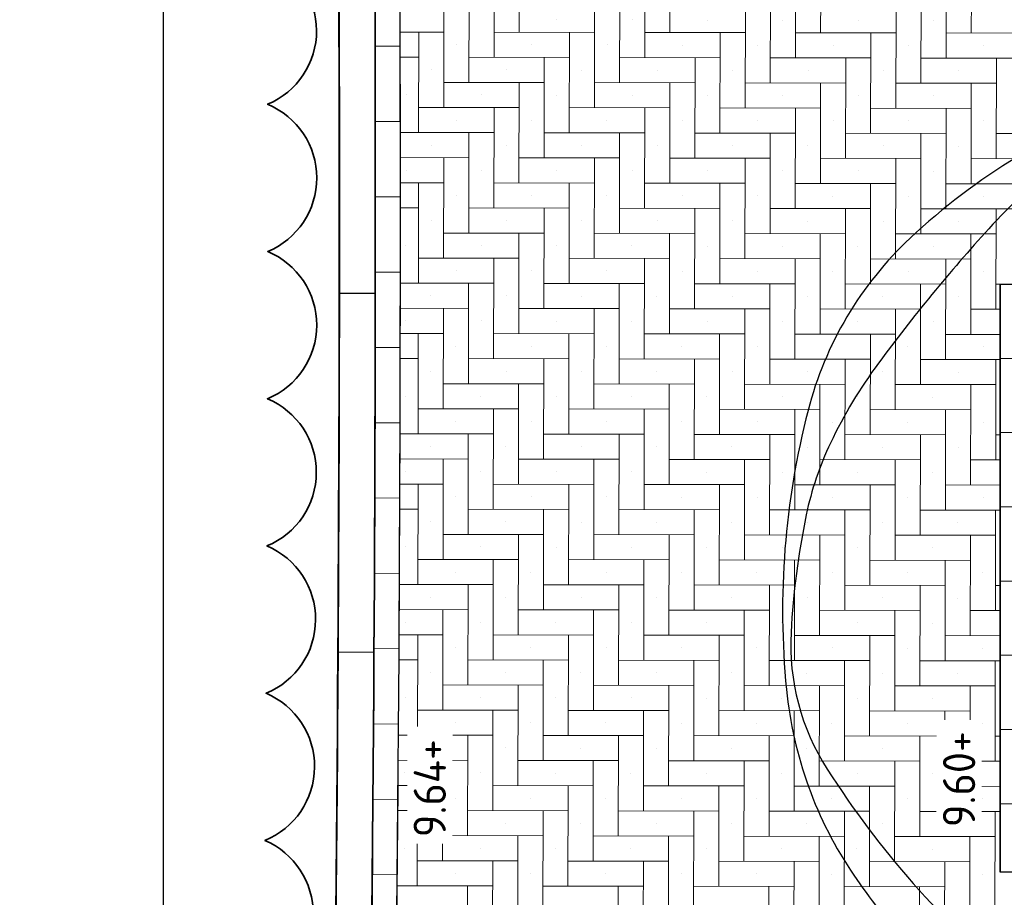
# Model space of a CAD drawing. Header units: metres. Extents: x -890 to 5635, y -951 to 6976.
# Tile 27 of 58: x 34.5 to 37.25, y 14.84 to 17.29. Entities that reach past the tile are written whole.
import ezdxf

# ---------------------------------------------------------------- set-up
doc = ezdxf.new("R2010")
doc.units = ezdxf.units.M
doc.layers.add('N-WE-GR-BOOM_2e_grootte-S', color=3, linetype='Continuous')
doc.layers.add('TB63_BOOM', color=3, linetype='Continuous')
for name, color, linetype, lineweight in [('N-WE-GR-HAAG2-G', 90, 'Continuous', 35), ('N-WE-VH-KANTOPSLUITING_OPSLUITBAND_100X200-G', 3, 'Continuous', 25), ('N-WE-VH-KANTOPSLUITING_OPSLUITBAND_100X200-S', 150, 'Continuous', 25), ('N-WE-VH-KANTOPSLUITING_VOORKANTBAND_OB_100x200-G', 3, 'Continuous', 25), ('N-WE-VH-VERHARDING_BETONSTRAATSTEEN-A', 11, 'Continuous', 13), ('N-WE-VH-VERHARDING_STRAATBAKSTEEN-A', 11, 'Continuous', 13), ('N-WE-VH-VERHARDING_STRAATBAKSTEEN-V', 253, 'Continuous', 18), ('X-XX-AL-PEIL-T18', 10, 'Continuous', 18)]:
    doc.layers.add(name, color=color, linetype=linetype, lineweight=lineweight)
doc.layers.add('TL00_HULPLAAG', color=211, linetype='Continuous', plot=False)
doc.styles.add('NLCS-ISO-M50-T18', font='NLCS-ISO.ttf', dxfattribs={"height": 0.09})

# ---------------------------------------------------------------- blocks, each defined once
blk = doc.blocks.new('SB-BOOM19')
at = {"layer": 'TB63_BOOM', "linetype": 'Continuous'}
for centre, radius, start, end in [((0.0203, -0.12293), 0.59141, 95.77431, 119.94779), ((0.12128, -0.08981), 0.57115, 106.36887, 124.44775), ((-0.10801, 0.09976), 0.33441, 119.94747, 152.28452), ((0.69305, -0.92347), 1.58205, 124.44579, 130.30315), ((-0.0365, -0.06334), 0.45419, 130.30051, 141.24542), ((0.25552, -0.09121), 0.74504, 152.28514, 172.40039), ((-0.16095, 0.03655), 0.29461, 141.24437, 154.99062), ((0.22375, -0.1429), 0.71911, 154.99236, 163.77852), ((-0.26005, -0.00214), 0.21524, 163.77968, 199.38278), ((-0.11451, -0.04184), 0.37174, 172.39963, 201.02847), ((0.36029, 0.2161), 0.87285, 199.38194, 216.84656), ((0.15332, 0.06106), 0.65865, 201.02354, 207.82164)]:
    blk.add_arc(centre, radius, start, end, dxfattribs=at)
blk = doc.blocks.new('BOOM RODOR')
at = {"layer": 'TB63_BOOM', "xscale": 3, "yscale": 3}
blk.add_blockref('SB-BOOM19', (0, 0), dxfattribs=at)
blk = doc.blocks.new('SVH-OPSLUITBAND_100X200_L1000_HD-MM')
for p, q in [((0, 100), (1000, 100)), ((0, 0), (0, 100)), ((1000, 0), (1000, 100)), ((0, 0), (1000, 0))]:
    blk.add_line(p, q)

msp = doc.modelspace()

# ---------------------------------------------------------------- hatches: boundary and pattern name
at = {"layer": 'N-WE-VH-VERHARDING_BETONSTRAATSTEEN-A'}
h = msp.add_hatch(dxfattribs=at)
h.set_pattern_fill('AVH-BSS_DIKFORMAAT_HALFST', color=256, pattern_type=2)
h.set_pattern_definition([(358.887, (37.30521, 14.98016), (0.208971, 0.09946), [0.069, -0.069]), (88.887, (37.30521, 14.98016), (-0.068987, 0.00134), [])])
edge = h.paths.add_edge_path()
edge.add_arc((-157.8767, 16.7329), 195.1897, 358.887144, 359.485501, ccw=False)
edge.add_line((37.2763, 12.942), (37.4163, 12.942))
edge.add_arc((-157.8889, 16.733), 195.3419, 358.887968, 359.444794)
edge.add_line((37.4439, 14.8402), (37.4439, 14.9102))
edge.add_line((37.4439, 14.9102), (37.3739, 14.9102))
edge.add_line((37.3739, 14.9102), (37.3739, 14.9802))
edge.add_line((37.3739, 14.9802), (37.3052, 14.9802))
at = {"layer": 'N-WE-VH-VERHARDING_STRAATBAKSTEEN-A'}
h = msp.add_hatch(dxfattribs=at)
h.set_pattern_fill('AVH-SBS_DIKFORMAAT_HALFST', color=256, angle=90, pattern_type=2)
h.set_pattern_definition([(90, (37.30522, 16.55016), (-0.069, 4e-18), []), (180, (37.30522, 16.75716), (-3e-17, -0.207), [0.069, -0.069]), (180, (37.23622, 16.65366), (-3e-17, -0.207), [0.069, -0.069]), (90, (37.27072, 16.65366), (-0.138, 8e-18), [0, -0.207, 0, 0]), (90, (37.20172, 16.75716), (-0.138, 8e-18), [0, -0.207, 0, 0])])
h.paths.add_polyline_path([(37.3052, 16.5502), (37.3046, 14.9102), (37.2352, 14.9102), (37.2352, 16.5502)])

# ---------------------------------------------------------------- linework, layer by layer
at = {"layer": 'N-WE-GR-HAAG2-G'}
msp.add_lwpolyline([(35.1552, 12.9459, 0.666667), (35.163, 13.3565, 0.666667), (35.1698, 13.767, 0.666667), (35.1758, 14.1776, 0.666667), (35.1809, 14.5882, 0.666667), (35.1851, 14.9988, 0.666667), (35.1884, 15.4094, 0.666667), (35.1909, 15.82, 0.666667), (35.1924, 16.2306, 0.666667), (35.1931, 16.6412, 0.666667), (35.1929, 17.0518, 0.666667), (35.1918, 17.4624, 0.666667), (35.1898, 17.873, 0.666667), (35.1869, 18.2836, 0.666667), (35.1832, 18.6942, 0.666667), (35.1785, 19.1048, 0.666667), (35.173, 19.5154)], format="xyb", dxfattribs=at)
at = {"layer": 'N-WE-VH-KANTOPSLUITING_OPSLUITBAND_100X200-G'}
msp.add_lwpolyline([(35.3729, 19.5246, -0.000598), (35.379, 19.0624, -0.007917), (35.3559, 12.942, -0.007917)], format="xyb", dxfattribs=at)
at = {"layer": 'N-WE-VH-KANTOPSLUITING_VOORKANTBAND_OB_100x200-G'}
msp.add_lwpolyline([(35.4729, 19.5246, -0.000596), (35.479, 19.0636, -0.007915), (35.4559, 12.942, -0.007915)], format="xyb", dxfattribs=at)
at = {"layer": 'N-WE-VH-VERHARDING_STRAATBAKSTEEN-A', "linetype": 'Continuous'}
for p, q in [((35.895, 17.533), (35.8945, 17.2528)), ((36.3152, 17.5322), (36.3147, 17.2521)), ((36.7354, 17.5315), (36.735, 17.2514)), ((37.1557, 17.5308), (37.1552, 17.2506)), ((35.8249, 17.4631), (35.8244, 17.1829)), ((36.2451, 17.4623), (36.2446, 17.1822)), ((36.6653, 17.4616), (36.6648, 17.1815)), ((37.0855, 17.4609), (37.085, 17.1807)), ((35.7547, 17.3931), (35.7542, 17.113)), ((36.1749, 17.3924), (36.1744, 17.1123)), ((36.5951, 17.3917), (36.5946, 17.1115)), ((37.0153, 17.3909), (37.0148, 17.1108)), ((35.6846, 17.3232), (35.6841, 17.0431)), ((36.1048, 17.3225), (36.1043, 17.0424)), ((36.525, 17.3218), (36.5245, 17.0416)), ((36.9452, 17.321), (36.9447, 17.0409)), ((35.9996, 17.2877), (35.9996, 17.2877)), ((36.2098, 17.2873), (36.2098, 17.2873)), ((36.4199, 17.2869), (36.4199, 17.2869)), ((36.63, 17.2866), (36.63, 17.2866)), ((36.8401, 17.2862), (36.8401, 17.2862)), ((37.0502, 17.2858), (37.0502, 17.2858)), ((35.5624, 17.2534), (35.6844, 17.2532)), ((35.6144, 17.2533), (35.6139, 16.9732)), ((35.8245, 17.253), (36.1046, 17.2525)), ((36.0346, 17.2526), (36.0341, 16.9725)), ((36.2447, 17.2522), (36.5248, 17.2517)), ((36.4548, 17.2519), (36.4543, 16.9717)), ((36.6649, 17.2515), (36.9451, 17.251)), ((36.875, 17.2511), (36.8745, 16.971)), ((37.0851, 17.2508), (37.3653, 17.2503)), ((35.7194, 17.2181), (35.7194, 17.2181)), ((35.9295, 17.2178), (35.9295, 17.2178)), ((36.1396, 17.2174), (36.1396, 17.2174)), ((36.3497, 17.217), (36.3497, 17.217)), ((36.5598, 17.2167), (36.5598, 17.2167)), ((36.7699, 17.2163), (36.7699, 17.2163)), ((36.98, 17.2159), (36.98, 17.2159)), ((37.1901, 17.2156), (37.1901, 17.2156)), ((35.5626, 17.1834), (35.6143, 17.1833)), ((35.7543, 17.183), (36.0345, 17.1826)), ((35.9644, 17.1827), (35.964, 16.9025)), ((36.1746, 17.1823), (36.4547, 17.1818)), ((36.3847, 17.1819), (36.3842, 16.9018)), ((36.5948, 17.1816), (36.8749, 17.1811)), ((36.8049, 17.1812), (36.8044, 16.9011)), ((37.015, 17.1808), (37.2951, 17.1804)), ((37.2251, 17.1805), (37.2246, 16.9003)), ((35.6492, 17.1482), (35.6492, 17.1482)), ((35.8593, 17.1478), (35.8593, 17.1478)), ((36.0694, 17.1475), (36.0694, 17.1475)), ((36.2795, 17.1471), (36.2795, 17.1471)), ((36.4896, 17.1467), (36.4896, 17.1467)), ((36.6998, 17.1464), (36.6998, 17.1464)), ((36.9099, 17.146), (36.9099, 17.146)), ((37.12, 17.1456), (37.12, 17.1456)), ((35.6842, 17.1131), (35.9643, 17.1126)), ((35.8943, 17.1128), (35.8938, 16.8326)), ((36.1044, 17.1124), (36.3845, 17.1119)), ((36.3145, 17.112), (36.314, 16.8319)), ((36.5246, 17.1117), (36.8047, 17.1112)), ((36.7347, 17.1113), (36.7342, 16.8312)), ((36.9448, 17.1109), (37.225, 17.1104)), ((37.1549, 17.1106), (37.1544, 16.8304)), ((35.5791, 17.0783), (35.5791, 17.0783)), ((35.7892, 17.0779), (35.7892, 17.0779)), ((35.9993, 17.0776), (35.9993, 17.0776)), ((36.2094, 17.0772), (36.2094, 17.0772)), ((36.4195, 17.0768), (36.4195, 17.0768)), ((36.6296, 17.0765), (36.6296, 17.0765)), ((36.8397, 17.0761), (36.8397, 17.0761)), ((37.0498, 17.0757), (37.0498, 17.0757)), ((35.614, 17.0432), (35.8942, 17.0427)), ((35.8241, 17.0429), (35.8236, 16.7627)), ((36.0342, 17.0425), (36.3144, 17.042)), ((36.2443, 17.0421), (36.2439, 16.762)), ((36.4544, 17.0418), (36.7346, 17.0413)), ((36.6646, 17.0414), (36.6641, 16.7612)), ((36.8747, 17.041), (37.1548, 17.0405)), ((37.0848, 17.0407), (37.0843, 16.7605)), ((35.719, 17.008), (35.719, 17.008)), ((35.9291, 17.0077), (35.9291, 17.0077)), ((36.1392, 17.0073), (36.1392, 17.0073)), ((36.3493, 17.0069), (36.3493, 17.0069)), ((36.5594, 17.0066), (36.5594, 17.0066)), ((36.7695, 17.0062), (36.7695, 17.0062)), ((36.9796, 17.0058), (36.9796, 17.0058)), ((37.1898, 17.0055), (37.1898, 17.0055)), ((35.5629, 16.9733), (35.824, 16.9728)), ((35.754, 16.9729), (35.7535, 16.6928)), ((35.9641, 16.9726), (36.2442, 16.9721)), ((36.1742, 16.9722), (36.1737, 16.6921)), ((36.3843, 16.9718), (36.6644, 16.9714)), ((36.5944, 16.9715), (36.5939, 16.6913)), ((36.8045, 16.9711), (37.0846, 16.9706)), ((37.0146, 16.9707), (37.0141, 16.6906)), ((37.2247, 16.9704), (37.5048, 16.9699)), ((35.6489, 16.9381), (35.6489, 16.9381)), ((35.859, 16.9377), (35.859, 16.9377)), ((36.0691, 16.9374), (36.0691, 16.9374)), ((36.2792, 16.937), (36.2792, 16.937)), ((36.4893, 16.9366), (36.4893, 16.9366)), ((36.6994, 16.9363), (36.6994, 16.9363)), ((36.9095, 16.9359), (36.9095, 16.9359)), ((37.1196, 16.9355), (37.1196, 16.9355)), ((35.563, 16.9032), (35.7539, 16.9029)), ((35.6838, 16.903), (35.6833, 16.6229)), ((35.8939, 16.9027), (36.1741, 16.9022)), ((36.104, 16.9023), (36.1035, 16.6222)), ((36.3141, 16.9019), (36.5943, 16.9014)), ((36.5242, 16.9016), (36.5237, 16.6214)), ((36.7343, 16.9012), (37.0145, 16.9007)), ((36.9444, 16.9008), (36.944, 16.6207)), ((37.1546, 16.9005), (37.4347, 16.9)), ((35.5787, 16.8682), (35.5787, 16.8682)), ((35.7888, 16.8678), (35.7888, 16.8678)), ((35.9989, 16.8675), (35.9989, 16.8675)), ((36.209, 16.8671), (36.209, 16.8671)), ((36.4191, 16.8667), (36.4191, 16.8667)), ((36.6292, 16.8664), (36.6292, 16.8664)), ((36.8393, 16.866), (36.8393, 16.866)), ((37.0494, 16.8656), (37.0494, 16.8656)), ((35.5631, 16.8332), (35.6837, 16.833)), ((35.6137, 16.8331), (35.6132, 16.553)), ((35.8238, 16.8327), (36.1039, 16.8323)), ((36.0339, 16.8324), (36.0334, 16.5522)), ((36.244, 16.832), (36.5241, 16.8315)), ((36.4541, 16.8316), (36.4536, 16.5515)), ((36.6642, 16.8313), (36.9443, 16.8308)), ((36.8743, 16.8309), (36.8738, 16.5508)), ((37.0844, 16.8305), (37.3645, 16.8301)), ((35.7187, 16.7979), (35.7187, 16.7979)), ((35.9288, 16.7975), (35.9288, 16.7975)), ((36.1389, 16.7972), (36.1389, 16.7972)), ((36.349, 16.7968), (36.349, 16.7968)), ((36.5591, 16.7964), (36.5591, 16.7964)), ((36.7692, 16.7961), (36.7692, 16.7961)), ((36.9793, 16.7957), (36.9793, 16.7957)), ((37.1894, 16.7953), (37.1894, 16.7953)), ((35.5631, 16.7632), (35.6135, 16.7631)), ((35.7536, 16.7628), (36.0337, 16.7623)), ((35.9637, 16.7625), (35.9632, 16.4823)), ((36.1738, 16.7621), (36.454, 16.7616)), ((36.3839, 16.7617), (36.3834, 16.4816)), ((36.594, 16.7614), (36.8742, 16.7609)), ((36.8041, 16.761), (36.8036, 16.4809)), ((37.0142, 16.7606), (37.2944, 16.7601)), ((37.2243, 16.7603), (37.2239, 16.4801)), ((35.6485, 16.728), (35.6485, 16.728)), ((35.8586, 16.7276), (35.8586, 16.7276)), ((36.0687, 16.7273), (36.0687, 16.7273)), ((36.2788, 16.7269), (36.2788, 16.7269)), ((36.4889, 16.7265), (36.4889, 16.7265)), ((36.699, 16.7262), (36.699, 16.7262)), ((36.9091, 16.7258), (36.9091, 16.7258)), ((37.1192, 16.7254), (37.1192, 16.7254)), ((35.6835, 16.6929), (35.9636, 16.6924)), ((35.8936, 16.6926), (35.8931, 16.4124)), ((36.1037, 16.6922), (36.3838, 16.6917)), ((36.3138, 16.6918), (36.3133, 16.4117)), ((36.5239, 16.6915), (36.804, 16.691)), ((36.734, 16.6911), (36.7335, 16.4109)), ((36.9441, 16.6907), (37.2242, 16.6902)), ((37.1542, 16.6904), (37.1537, 16.4102)), ((35.5783, 16.6581), (35.5783, 16.6581)), ((35.7884, 16.6577), (35.7884, 16.6577)), ((35.9985, 16.6574), (35.9985, 16.6574)), ((36.2087, 16.657), (36.2087, 16.657)), ((36.4188, 16.6566), (36.4188, 16.6566)), ((36.6289, 16.6563), (36.6289, 16.6563)), ((36.839, 16.6559), (36.839, 16.6559)), ((37.0491, 16.6555), (37.0491, 16.6555)), ((35.6133, 16.623), (35.8934, 16.6225)), ((35.8234, 16.6226), (35.8229, 16.3425)), ((36.0335, 16.6223), (36.3136, 16.6218)), ((36.2436, 16.6219), (36.2431, 16.3418)), ((36.4537, 16.6215), (36.7339, 16.6211)), ((36.6638, 16.6212), (36.6633, 16.341)), ((36.8739, 16.6208), (37.1541, 16.6203)), ((37.084, 16.6204), (37.0835, 16.3403)), ((35.7183, 16.5878), (35.7183, 16.5878)), ((35.9284, 16.5874), (35.9284, 16.5874)), ((36.1385, 16.5871), (36.1385, 16.5871)), ((36.3486, 16.5867), (36.3486, 16.5867)), ((36.5587, 16.5863), (36.5587, 16.5863)), ((36.7688, 16.586), (36.7688, 16.586)), ((36.9789, 16.5856), (36.9789, 16.5856)), ((37.189, 16.5852), (37.189, 16.5852)), ((35.563, 16.5531), (35.8233, 16.5526)), ((35.7532, 16.5527), (35.7528, 16.2726)), ((35.9633, 16.5524), (36.2435, 16.5519)), ((36.1735, 16.552), (36.173, 16.2719)), ((36.3836, 16.5516), (36.6637, 16.5511)), ((36.5937, 16.5513), (36.5932, 16.2711)), ((36.8038, 16.5509), (37.0839, 16.5504)), ((37.0139, 16.5505), (37.0134, 16.2704)), ((37.224, 16.5502), (37.2352, 16.5501)), ((35.6481, 16.5179), (35.6481, 16.5179)), ((35.8582, 16.5175), (35.8582, 16.5175)), ((36.0683, 16.5172), (36.0683, 16.5172)), ((36.2784, 16.5168), (36.2784, 16.5168)), ((36.4885, 16.5164), (36.4885, 16.5164)), ((36.6987, 16.5161), (36.6987, 16.5161)), ((36.9088, 16.5157), (36.9088, 16.5157)), ((37.1189, 16.5153), (37.1189, 16.5153)), ((35.5629, 16.483), (35.7531, 16.4827)), ((35.6831, 16.4828), (35.6826, 16.2027)), ((35.8932, 16.4825), (36.1733, 16.482)), ((36.1033, 16.4821), (36.1028, 16.2019)), ((36.3134, 16.4817), (36.5935, 16.4812)), ((36.5235, 16.4814), (36.523, 16.2012)), ((36.7336, 16.481), (37.0137, 16.4805)), ((36.9437, 16.4806), (36.9432, 16.2005)), ((37.1538, 16.4803), (37.2352, 16.4801)), ((35.578, 16.448), (35.578, 16.448)), ((35.7881, 16.4476), (35.7881, 16.4476)), ((35.9982, 16.4472), (35.9982, 16.4472)), ((36.2083, 16.4469), (36.2083, 16.4469)), ((36.4184, 16.4465), (36.4184, 16.4465)), ((36.6285, 16.4461), (36.6285, 16.4461)), ((36.8386, 16.4458), (36.8386, 16.4458)), ((37.0487, 16.4454), (37.0487, 16.4454)), ((35.5628, 16.413), (35.683, 16.4128)), ((35.6129, 16.4129), (35.6124, 16.1328)), ((35.823, 16.4125), (36.1032, 16.412)), ((36.0331, 16.4122), (36.0326, 16.132)), ((36.2432, 16.4118), (36.5234, 16.4113)), ((36.4533, 16.4114), (36.4529, 16.1313)), ((36.6635, 16.4111), (36.9436, 16.4106)), ((36.8736, 16.4107), (36.8731, 16.1306)), ((37.0837, 16.4103), (37.2352, 16.4101)), ((35.7179, 16.3777), (35.7179, 16.3777)), ((35.928, 16.3773), (35.928, 16.3773)), ((36.1381, 16.377), (36.1381, 16.377)), ((36.3482, 16.3766), (36.3482, 16.3766)), ((36.5583, 16.3762), (36.5583, 16.3762)), ((36.7684, 16.3759), (36.7684, 16.3759)), ((36.9785, 16.3755), (36.9785, 16.3755)), ((37.1887, 16.3751), (37.1887, 16.3751)), ((35.5627, 16.343), (35.6128, 16.3429)), ((35.7529, 16.3426), (36.033, 16.3421)), ((35.963, 16.3423), (35.9625, 16.0621)), ((36.1731, 16.3419), (36.4532, 16.3414)), ((36.3832, 16.3415), (36.3827, 16.0614)), ((36.5933, 16.3412), (36.8734, 16.3407)), ((36.8034, 16.3408), (36.8029, 16.0607)), ((37.0135, 16.3404), (37.2352, 16.34)), ((37.2236, 16.3401), (37.2231, 16.0599)), ((35.6478, 16.3078), (35.6478, 16.3078)), ((35.8579, 16.3074), (35.8579, 16.3074)), ((36.068, 16.3071), (36.068, 16.3071)), ((36.2781, 16.3067), (36.2781, 16.3067)), ((36.4882, 16.3063), (36.4882, 16.3063)), ((36.6983, 16.306), (36.6983, 16.306)), ((36.9084, 16.3056), (36.9084, 16.3056)), ((37.1185, 16.3052), (37.1185, 16.3052)), ((35.6827, 16.2727), (35.9629, 16.2722)), ((35.8928, 16.2723), (35.8923, 15.9922)), ((36.1029, 16.272), (36.3831, 16.2715)), ((36.313, 16.2716), (36.3125, 15.9915)), ((36.5231, 16.2712), (36.8033, 16.2708)), ((36.7332, 16.2709), (36.7328, 15.9907)), ((36.9433, 16.2705), (37.2235, 16.27)), ((37.1535, 16.2701), (37.153, 15.99)), ((35.5776, 16.2379), (35.5776, 16.2379)), ((35.7877, 16.2375), (35.7877, 16.2375)), ((35.9978, 16.2371), (35.9978, 16.2371)), ((36.2079, 16.2368), (36.2079, 16.2368)), ((36.418, 16.2364), (36.418, 16.2364)), ((36.6281, 16.236), (36.6281, 16.236)), ((36.8382, 16.2357), (36.8382, 16.2357)), ((37.0483, 16.2353), (37.0483, 16.2353)), ((35.6126, 16.2028), (35.8927, 16.2023)), ((35.8227, 16.2024), (35.8222, 15.9223)), ((36.0328, 16.2021), (36.3129, 16.2016)), ((36.2429, 16.2017), (36.2424, 15.9216)), ((36.453, 16.2013), (36.7331, 16.2008)), ((36.6631, 16.201), (36.6626, 15.9208)), ((36.8732, 16.2006), (37.1533, 16.2001)), ((37.0833, 16.2002), (37.0828, 15.9201)), ((35.7176, 16.1676), (35.7176, 16.1676)), ((35.9277, 16.1672), (35.9277, 16.1672)), ((36.1378, 16.1669), (36.1378, 16.1669)), ((36.3479, 16.1665), (36.3479, 16.1665)), ((36.558, 16.1661), (36.558, 16.1661)), ((36.7681, 16.1658), (36.7681, 16.1658)), ((36.9782, 16.1654), (36.9782, 16.1654)), ((37.1883, 16.165), (37.1883, 16.165)), ((35.5621, 16.1329), (35.8225, 16.1324)), ((35.7525, 16.1325), (35.752, 15.8524)), ((35.9626, 16.1322), (36.2428, 16.1317)), ((36.1727, 16.1318), (36.1722, 15.8516)), ((36.3828, 16.1314), (36.663, 16.1309)), ((36.5929, 16.1311), (36.5924, 15.8509)), ((36.803, 16.1307), (37.0832, 16.1302)), ((37.0131, 16.1303), (37.0126, 15.8502)), ((37.2232, 16.13), (37.2352, 16.1299)), ((35.6474, 16.0977), (35.6474, 16.0977)), ((35.8575, 16.0973), (35.8575, 16.0973)), ((36.0676, 16.097), (36.0676, 16.097)), ((36.2777, 16.0966), (36.2777, 16.0966)), ((36.4878, 16.0962), (36.4878, 16.0962)), ((36.6979, 16.0959), (36.6979, 16.0959)), ((36.908, 16.0955), (36.908, 16.0955)), ((37.1181, 16.0951), (37.1181, 16.0951)), ((35.5619, 16.0628), (35.7524, 16.0625)), ((35.6824, 16.0626), (35.6819, 15.7825)), ((35.8925, 16.0622), (36.1726, 16.0618)), ((36.1026, 16.0619), (36.1021, 15.7817)), ((36.3127, 16.0615), (36.5928, 16.061)), ((36.5228, 16.0611), (36.5223, 15.781)), ((36.7329, 16.0608), (37.013, 16.0603)), ((36.943, 16.0604), (36.9425, 15.7803)), ((37.1531, 16.06), (37.2352, 16.0599)), ((35.5772, 16.0278), (35.5772, 16.0278)), ((35.7873, 16.0274), (35.7873, 16.0274)), ((35.9974, 16.027), (35.9974, 16.027)), ((36.2076, 16.0267), (36.2076, 16.0267)), ((36.4177, 16.0263), (36.4177, 16.0263)), ((36.6278, 16.0259), (36.6278, 16.0259)), ((36.8379, 16.0256), (36.8379, 16.0256)), ((37.048, 16.0252), (37.048, 16.0252)), ((35.5617, 15.9928), (35.6822, 15.9926)), ((35.6122, 15.9927), (35.6117, 15.7126)), ((35.8223, 15.9923), (36.1024, 15.9918)), ((36.0324, 15.992), (36.0319, 15.7118)), ((36.2425, 15.9916), (36.5226, 15.9911)), ((36.4526, 15.9912), (36.4521, 15.7111)), ((36.6627, 15.9909), (36.9429, 15.9904)), ((36.8728, 15.9905), (36.8723, 15.7104)), ((37.0829, 15.9901), (37.2352, 15.9899)), ((35.7172, 15.9575), (35.7172, 15.9575)), ((35.9273, 15.9571), (35.9273, 15.9571)), ((36.1374, 15.9568), (36.1374, 15.9568)), ((36.3475, 15.9564), (36.3475, 15.9564)), ((36.5576, 15.956), (36.5576, 15.956)), ((36.7677, 15.9557), (36.7677, 15.9557)), ((36.9778, 15.9553), (36.9778, 15.9553)), ((37.1879, 15.9549), (37.1879, 15.9549)), ((35.5614, 15.9227), (35.6121, 15.9227)), ((35.7521, 15.9224), (36.0323, 15.9219)), ((35.9622, 15.922), (35.9618, 15.6419)), ((36.1724, 15.9217), (36.4525, 15.9212)), ((36.3825, 15.9213), (36.382, 15.6412)), ((36.5926, 15.9209), (36.8727, 15.9205)), ((36.8027, 15.9206), (36.8022, 15.6404)), ((37.0128, 15.9202), (37.2352, 15.9198)), ((37.2229, 15.9198), (37.2224, 15.6397)), ((35.647, 15.8876), (35.647, 15.8876)), ((35.8571, 15.8872), (35.8571, 15.8872)), ((36.0672, 15.8868), (36.0672, 15.8868)), ((36.2773, 15.8865), (36.2773, 15.8865)), ((36.4874, 15.8861), (36.4874, 15.8861)), ((36.6976, 15.8857), (36.6976, 15.8857)), ((36.9077, 15.8854), (36.9077, 15.8854)), ((37.1178, 15.885), (37.1178, 15.885)), ((35.682, 15.8525), (35.9621, 15.852)), ((35.8921, 15.8521), (35.8916, 15.572)), ((36.1022, 15.8518), (36.3823, 15.8513)), ((36.3123, 15.8514), (36.3118, 15.5713)), ((36.5224, 15.851), (36.8025, 15.8505)), ((36.7325, 15.8507), (36.732, 15.5705)), ((36.9426, 15.8503), (37.2228, 15.8498)), ((37.1527, 15.8499), (37.1522, 15.5698)), ((35.5769, 15.8177), (35.5769, 15.8177)), ((35.787, 15.8173), (35.787, 15.8173)), ((35.9971, 15.8169), (35.9971, 15.8169)), ((36.2072, 15.8166), (36.2072, 15.8166)), ((36.4173, 15.8162), (36.4173, 15.8162)), ((36.6274, 15.8158), (36.6274, 15.8158)), ((36.8375, 15.8155), (36.8375, 15.8155)), ((37.0476, 15.8151), (37.0476, 15.8151)), ((35.6118, 15.7826), (35.892, 15.7821)), ((35.8219, 15.7822), (35.8214, 15.5021)), ((36.032, 15.7819), (36.3122, 15.7814)), ((36.2421, 15.7815), (36.2417, 15.5014)), ((36.4522, 15.7811), (36.7324, 15.7806)), ((36.6624, 15.7808), (36.6619, 15.5006)), ((36.8725, 15.7804), (37.1526, 15.7799)), ((37.0826, 15.78), (37.0821, 15.4999)), ((35.7168, 15.7474), (35.7168, 15.7474)), ((35.9269, 15.747), (35.9269, 15.747)), ((36.137, 15.7467), (36.137, 15.7467)), ((36.3471, 15.7463), (36.3471, 15.7463)), ((36.5572, 15.7459), (36.5572, 15.7459)), ((36.7673, 15.7456), (36.7673, 15.7456)), ((36.9774, 15.7452), (36.9774, 15.7452)), ((37.1876, 15.7448), (37.1876, 15.7448)), ((35.5604, 15.7126), (35.8218, 15.7122)), ((35.7518, 15.7123), (35.7513, 15.4322)), ((35.9619, 15.7119), (36.242, 15.7115)), ((36.172, 15.7116), (36.1715, 15.4314)), ((36.3821, 15.7112), (36.6622, 15.7107)), ((36.5922, 15.7108), (36.5917, 15.4307)), ((36.8023, 15.7105), (37.0824, 15.71)), ((37.0124, 15.7101), (37.0119, 15.43)), ((37.2225, 15.7097), (37.2352, 15.7097)), ((35.6467, 15.6775), (35.6467, 15.6775)), ((35.8568, 15.6771), (35.8568, 15.6771)), ((36.0669, 15.6767), (36.0669, 15.6767)), ((36.277, 15.6764), (36.277, 15.6764)), ((36.4871, 15.676), (36.4871, 15.676)), ((36.6972, 15.6756), (36.6972, 15.6756)), ((36.9073, 15.6753), (36.9073, 15.6753)), ((37.1174, 15.6749), (37.1174, 15.6749)), ((35.56, 15.6426), (35.7517, 15.6423)), ((35.6816, 15.6424), (35.6811, 15.3623)), ((35.8917, 15.642), (36.1719, 15.6415)), ((36.1018, 15.6417), (36.1013, 15.3615)), ((36.3119, 15.6413), (36.5921, 15.6408)), ((36.522, 15.6409), (36.5215, 15.3608)), ((36.7321, 15.6406), (37.0123, 15.6401)), ((36.9422, 15.6402), (36.9418, 15.3601)), ((37.1524, 15.6398), (37.2352, 15.6397)), ((35.5765, 15.6076), (35.5765, 15.6076)), ((35.7866, 15.6072), (35.7866, 15.6072)), ((35.9967, 15.6068), (35.9967, 15.6068)), ((36.2068, 15.6065), (36.2068, 15.6065)), ((36.4169, 15.6061), (36.4169, 15.6061)), ((36.627, 15.6057), (36.627, 15.6057)), ((36.8371, 15.6054), (36.8371, 15.6054)), ((37.0472, 15.605), (37.0472, 15.605)), ((35.5596, 15.5726), (35.6815, 15.5724)), ((35.6115, 15.5725), (35.611, 15.2923)), ((35.8216, 15.5721), (36.1017, 15.5716)), ((36.0317, 15.5718), (36.0312, 15.2916)), ((36.2418, 15.5714), (36.5219, 15.5709)), ((36.4519, 15.571), (36.4514, 15.2909)), ((36.662, 15.5707), (36.9421, 15.5702)), ((36.8721, 15.5703), (36.8716, 15.2901)), ((37.0822, 15.5699), (37.2352, 15.5697)), ((35.7165, 15.5373), (35.7165, 15.5373)), ((35.9266, 15.5369), (35.9266, 15.5369)), ((36.1367, 15.5366), (36.1367, 15.5366)), ((36.3468, 15.5362), (36.3468, 15.5362)), ((36.5569, 15.5358), (36.5569, 15.5358)), ((36.767, 15.5355), (36.767, 15.5355)), ((36.9771, 15.5351), (36.9771, 15.5351)), ((37.1872, 15.5347), (37.1872, 15.5347)), ((35.5592, 15.5025), (35.6113, 15.5025)), ((35.7514, 15.5022), (36.0315, 15.5017)), ((35.9615, 15.5018), (35.961, 15.2217)), ((36.1716, 15.5015), (36.4518, 15.501)), ((36.3817, 15.5011), (36.3812, 15.221)), ((36.5918, 15.5007), (36.872, 15.5003)), ((36.8019, 15.5004), (36.8014, 15.2202)), ((37.012, 15.5), (37.2352, 15.4996)), ((37.2221, 15.4996), (37.2217, 15.2195)), ((35.6463, 15.4674), (35.6463, 15.4674)), ((35.8564, 15.467), (35.8564, 15.467)), ((36.0665, 15.4666), (36.0665, 15.4666)), ((36.2766, 15.4663), (36.2766, 15.4663)), ((36.4867, 15.4659), (36.4867, 15.4659)), ((36.6968, 15.4655), (36.6968, 15.4655)), ((36.9069, 15.4652), (36.9069, 15.4652)), ((37.117, 15.4648), (37.117, 15.4648)), ((35.6813, 15.4323), (35.9614, 15.4318)), ((35.8914, 15.4319), (35.8909, 15.1518)), ((36.1015, 15.4316), (36.3816, 15.4311)), ((36.3116, 15.4312), (36.3111, 15.1511)), ((36.5217, 15.4308), (36.8018, 15.4303)), ((36.7318, 15.4305), (36.7313, 15.1503)), ((36.9419, 15.4301), (37.222, 15.4296)), ((37.152, 15.4297), (37.1515, 15.1496)), ((35.5761, 15.3975), (35.5761, 15.3975)), ((35.7862, 15.3971), (35.7862, 15.3971)), ((35.9963, 15.3967), (35.9963, 15.3967)), ((36.2065, 15.3964), (36.2065, 15.3964)), ((36.4166, 15.396), (36.4166, 15.396)), ((36.6267, 15.3956), (36.6267, 15.3956)), ((36.8368, 15.3953), (36.8368, 15.3953)), ((37.0469, 15.3949), (37.0469, 15.3949)), ((35.6111, 15.3624), (35.8912, 15.3619)), ((35.8212, 15.362), (35.8207, 15.0819)), ((36.0313, 15.3616), (36.3114, 15.3612)), ((36.2414, 15.3613), (36.2409, 15.0811)), ((36.4515, 15.3609), (36.7317, 15.3604)), ((36.6616, 15.3605), (36.6611, 15.0804)), ((36.8717, 15.3602), (37.1519, 15.3597)), ((37.0818, 15.3598), (37.0813, 15.0797)), ((35.7161, 15.3272), (35.7161, 15.3272)), ((35.9262, 15.3268), (35.9262, 15.3268)), ((36.1363, 15.3264), (36.1363, 15.3264)), ((36.3464, 15.3261), (36.3464, 15.3261)), ((36.5565, 15.3257), (36.5565, 15.3257)), ((36.7666, 15.3253), (36.7666, 15.3253)), ((36.9767, 15.325), (36.9767, 15.325)), ((37.1868, 15.3246), (37.1868, 15.3246)), ((35.5577, 15.2924), (35.8211, 15.292)), ((35.751, 15.2921), (35.7506, 15.012)), ((35.9611, 15.2917), (36.2413, 15.2912)), ((36.1713, 15.2914), (36.1708, 15.0112)), ((36.3814, 15.291), (36.6615, 15.2905)), ((36.5915, 15.2906), (36.591, 15.0105)), ((36.8016, 15.2903), (37.0817, 15.2898)), ((37.0117, 15.2899), (37.0112, 15.0098)), ((37.2218, 15.2895), (37.2352, 15.2895)), ((35.6459, 15.2573), (35.6459, 15.2573)), ((35.856, 15.2569), (35.856, 15.2569)), ((36.0661, 15.2565), (36.0661, 15.2565)), ((36.2762, 15.2562), (36.2762, 15.2562)), ((36.4863, 15.2558), (36.4863, 15.2558)), ((36.6965, 15.2554), (36.6965, 15.2554)), ((36.9066, 15.2551), (36.9066, 15.2551)), ((37.1167, 15.2547), (37.1167, 15.2547)), ((35.5572, 15.2224), (35.7509, 15.2221)), ((35.6809, 15.2222), (35.6804, 14.942)), ((35.891, 15.2218), (36.1711, 15.2213)), ((36.1011, 15.2215), (36.1006, 14.9413)), ((36.3112, 15.2211), (36.5913, 15.2206)), ((36.5213, 15.2207), (36.5208, 14.9406)), ((36.7314, 15.2204), (37.0115, 15.2199)), ((36.9415, 15.22), (36.941, 14.9398)), ((37.1516, 15.2196), (37.2352, 15.2195)), ((35.5758, 15.1874), (35.5758, 15.1874)), ((35.7859, 15.187), (35.7859, 15.187)), ((35.996, 15.1866), (35.996, 15.1866)), ((36.2061, 15.1863), (36.2061, 15.1863)), ((36.4162, 15.1859), (36.4162, 15.1859)), ((36.6263, 15.1855), (36.6263, 15.1855)), ((36.8364, 15.1852), (36.8364, 15.1852)), ((37.0465, 15.1848), (37.0465, 15.1848)), ((35.5566, 15.1524), (35.6808, 15.1522)), ((35.6107, 15.1523), (35.6102, 14.8721)), ((35.8208, 15.1519), (36.101, 15.1514)), ((36.0309, 15.1515), (36.0304, 14.8714)), ((36.241, 15.1512), (36.5212, 15.1507)), ((36.4511, 15.1508), (36.4507, 14.8707)), ((36.6613, 15.1504), (36.9414, 15.15)), ((36.8714, 15.1501), (36.8709, 14.8699)), ((37.0815, 15.1497), (37.2352, 15.1494)), ((35.7157, 15.1171), (35.7157, 15.1171)), ((35.9258, 15.1167), (35.9258, 15.1167)), ((36.1359, 15.1163), (36.1359, 15.1163)), ((36.346, 15.116), (36.346, 15.116)), ((36.5561, 15.1156), (36.5561, 15.1156)), ((36.7662, 15.1152), (36.7662, 15.1152)), ((36.9763, 15.1149), (36.9763, 15.1149)), ((37.1865, 15.1145), (37.1865, 15.1145)), ((35.556, 15.0823), (35.6106, 15.0822)), ((35.7507, 15.082), (36.0308, 15.0815)), ((35.9608, 15.0816), (35.9603, 14.8015)), ((36.1709, 15.0813), (36.451, 15.0808)), ((36.381, 15.0809), (36.3805, 14.8008)), ((36.5911, 15.0805), (36.8712, 15.08)), ((36.8012, 15.0802), (36.8007, 14.8)), ((37.0113, 15.0798), (37.2352, 15.0794)), ((37.2214, 15.0794), (37.2209, 14.7993)), ((35.6456, 15.0472), (35.6456, 15.0472)), ((35.8557, 15.0468), (35.8557, 15.0468)), ((36.0658, 15.0464), (36.0658, 15.0464)), ((36.2759, 15.0461), (36.2759, 15.0461)), ((36.486, 15.0457), (36.486, 15.0457)), ((36.6961, 15.0453), (36.6961, 15.0453)), ((36.9062, 15.045), (36.9062, 15.045)), ((37.1163, 15.0446), (37.1163, 15.0446)), ((35.6805, 15.0121), (35.9607, 15.0116)), ((35.8906, 15.0117), (35.8901, 14.7316)), ((36.1007, 15.0114), (36.3809, 15.0109)), ((36.3108, 15.011), (36.3103, 14.7308)), ((36.5209, 15.0106), (36.8011, 15.0101)), ((36.731, 15.0103), (36.7306, 14.7301)), ((36.9411, 15.0099), (37.2213, 15.0094)), ((37.1513, 15.0095), (37.1508, 14.7294)), ((35.5754, 14.9773), (35.5754, 14.9773)), ((35.7855, 14.9769), (35.7855, 14.9769)), ((35.9956, 14.9765), (35.9956, 14.9765)), ((36.2057, 14.9762), (36.2057, 14.9762)), ((36.4158, 14.9758), (36.4158, 14.9758)), ((36.6259, 14.9754), (36.6259, 14.9754)), ((36.836, 14.9751), (36.836, 14.9751)), ((37.0461, 14.9747), (37.0461, 14.9747)), ((35.6104, 14.9422), (35.8905, 14.9417)), ((35.8205, 14.9418), (35.82, 14.6617)), ((36.0306, 14.9414), (36.3107, 14.9409)), ((36.2407, 14.9411), (36.2402, 14.6609)), ((36.4508, 14.9407), (36.7309, 14.9402)), ((36.6609, 14.9403), (36.6604, 14.6602)), ((36.871, 14.94), (37.1511, 14.9395)), ((37.0811, 14.9396), (37.0806, 14.6595)), ((35.7154, 14.907), (35.7154, 14.907)), ((35.9255, 14.9066), (35.9255, 14.9066)), ((36.1356, 14.9062), (36.1356, 14.9062)), ((36.3457, 14.9059), (36.3457, 14.9059)), ((36.5558, 14.9055), (36.5558, 14.9055)), ((36.7659, 14.9051), (36.7659, 14.9051)), ((36.976, 14.9048), (36.976, 14.9048)), ((37.1861, 14.9044), (37.1861, 14.9044)), ((35.5541, 14.8722), (35.8203, 14.8718)), ((35.7503, 14.8719), (35.7498, 14.5918)), ((35.9604, 14.8715), (36.2406, 14.871)), ((36.1705, 14.8712), (36.17, 14.591)), ((36.3806, 14.8708), (36.6608, 14.8703)), ((36.5907, 14.8704), (36.5902, 14.5903)), ((36.8008, 14.8701), (37.081, 14.8696)), ((37.0109, 14.8697), (37.0104, 14.5896))]:
    msp.add_line(p, q, dxfattribs=at)
at = {"layer": 'N-WE-VH-VERHARDING_STRAATBAKSTEEN-A', "ltscale": 0.1, "flags": 128}
msp.add_lwpolyline([(35.5429, 19.5246, -0.000595), (35.549, 19.0644, -0.007913), (35.5259, 12.942, -0.007913)], format="xyb", dxfattribs=at)
at = {"layer": 'N-WE-VH-VERHARDING_STRAATBAKSTEEN-A', "flags": 128}
msp.add_lwpolyline([(35.5429, 19.5246, -0.008508), (35.5259, 12.942), (37.2763, 12.942, 0.0027), (37.3042, 14.9102), (37.2352, 14.9102), (37.2352, 16.5502), (38.8752, 16.5502), (38.8752, 14.9802), (39.3353, 14.9802, 0.005761), (39.3233, 19.5246)], format="xyb", close=True, dxfattribs=at)
for points in [[(35.4925, 17.2139), (35.4918, 17.4239), (35.5618, 17.4241), (35.5625, 17.2141)], [(35.4929, 17.0039), (35.4925, 17.2139), (35.5625, 17.214), (35.5629, 17.004)], [(35.4931, 16.7939), (35.4929, 17.0039), (35.5629, 17.004), (35.5631, 16.794)], [(35.493, 16.5839), (35.4931, 16.7939), (35.5631, 16.7939), (35.563, 16.5839)], [(35.4927, 16.3739), (35.493, 16.5839), (35.563, 16.5838), (35.5627, 16.3738)], [(35.4922, 16.1639), (35.4927, 16.3739), (35.5627, 16.3737), (35.5622, 16.1637)], [(35.4915, 15.9539), (35.4922, 16.1639), (35.5622, 16.1637), (35.5615, 15.9537)], [(35.4905, 15.7439), (35.4915, 15.9539), (35.5615, 15.9536), (35.5605, 15.7436)], [(35.4894, 15.5339), (35.4905, 15.7439), (35.5605, 15.7435), (35.5594, 15.5335)], [(35.4879, 15.3239), (35.4894, 15.5339), (35.5594, 15.5334), (35.5579, 15.3234)], [(35.4863, 15.1139), (35.4879, 15.3239), (35.5579, 15.3234), (35.5563, 15.1134)], [(35.4844, 14.9039), (35.4863, 15.1139), (35.5563, 15.1133), (35.5544, 14.9033)], [(35.4823, 14.6939), (35.4844, 14.9039), (35.5544, 14.9032), (35.5523, 14.6932)]]:
    msp.add_lwpolyline(points, close=True, dxfattribs=at)
at = {"layer": 'N-WE-VH-VERHARDING_STRAATBAKSTEEN-A', "ltscale": 0.1, "flags": 128}
msp.add_lwpolyline([(38.8752, 14.9802), (38.8752, 16.5502), (37.2352, 16.5502), (37.2352, 14.9102), (37.3046, 14.9102)], dxfattribs=at)
at = {"layer": 'N-WE-VH-VERHARDING_STRAATBAKSTEEN-V', "flags": 128}
msp.add_lwpolyline([(35.4729, 19.5246, -0.008511), (35.4559, 12.942, -0.008511)], format="xyb", dxfattribs=at)
at = {"layer": 'TL00_HULPLAAG', "flags": 128}
for points in [[(34.9011, 19.5246), (34.9011, 12.942), (35.3559, 12.942, 0.00834), (35.3729, 19.5246)], [(35.4729, 19.5246, -0.008509), (35.4559, 12.9433), (35.5259, 12.942, 0.008508), (35.5429, 19.5246)]]:
    msp.add_lwpolyline(points, format="xyb", close=True, dxfattribs=at)
msp.add_lwpolyline([(35.456, 12.9446, 0.008506), (35.4729, 19.5238)], format="xyb", dxfattribs=at)
msp.add_lwpolyline([(37.3052, 16.5502), (37.3046, 14.9102), (37.2352, 14.9102), (37.2352, 16.5502)], close=True, dxfattribs=at)

# ---------------------------------------------------------------- block references
at = {"layer": 'N-WE-GR-BOOM_2e_grootte-S', "rotation": 13.23284235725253}
msp.add_blockref('BOOM RODOR', (38.0552, 15.7302), dxfattribs=at)
at = {"layer": 'N-WE-VH-KANTOPSLUITING_OPSLUITBAND_100X200-S', "xscale": 0.001, "yscale": 0.001, "zscale": 0.001}
for p, rotation in [((35.3915, 17.5247), 270.0767416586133), ((35.393, 16.5247), 269.7803024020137), ((35.3893, 15.5247), 269.4838631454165)]:
    msp.add_blockref('SVH-OPSLUITBAND_100X200_L1000_HD-MM', p, dxfattribs=dict(at, rotation=rotation))

# ---------------------------------------------------------------- next in the draw order: texts
at = {"layer": 'X-XX-AL-PEIL-T18', "char_height": 0.09, "attachment_point": 1, "rotation": 89.8568, "style": 'NLCS-ISO-M50-T18', "bg_fill": 3, "box_fill_scale": 1.2, "bg_fill_color": 256, "bg_fill_transparency": 0}
for s, insert, width in [('9.60+', (37.0758, 15.0359), 0.280847), ('9.64+', (35.5998, 15.0079), 0.289892)]:
    msp.add_mtext(s, dxfattribs=dict(at, insert=insert, width=width))

# ---------------------------------------------------------------- next in the draw order: linework, layer by layer
msp.add_circle((74.4072, 12.7269), 964.0442)

doc.saveas('drawing.dxf')
